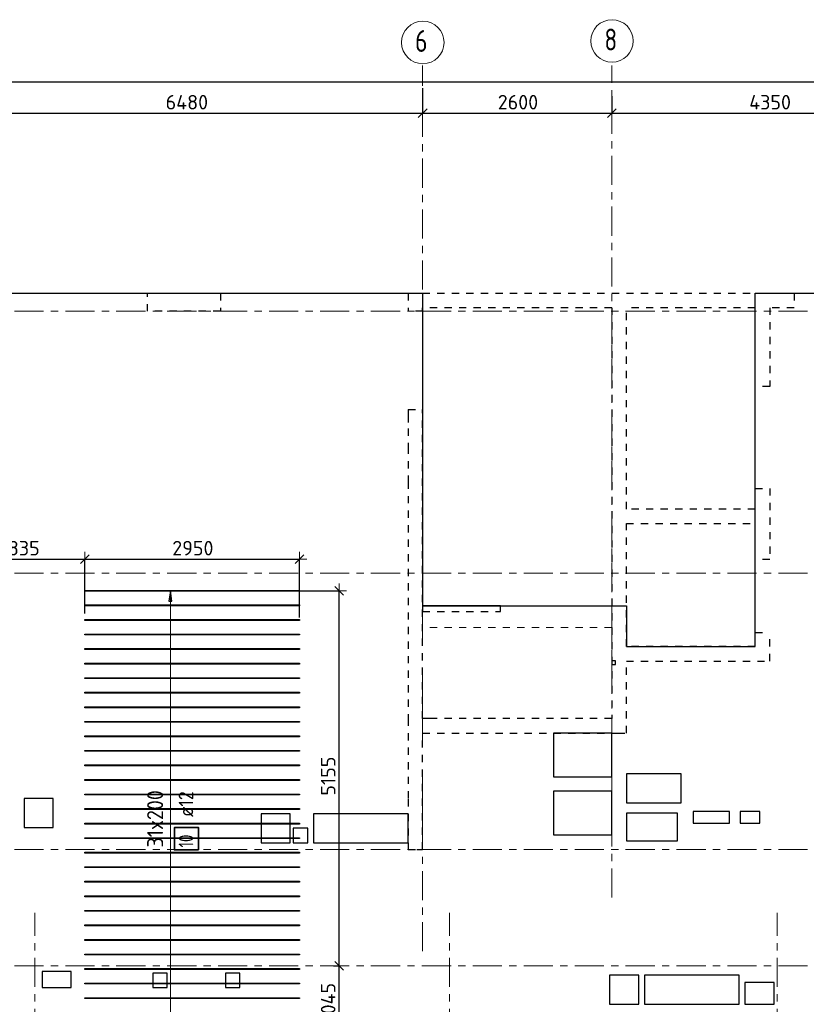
# Model space of a CAD drawing. Header units: metres. Extents: x -38 to 97, y -15 to 21.
# Tile 7 of 216: x 14 to 24, y 7 to 20. Entities that reach past the tile are written whole.
import ezdxf

# ---------------------------------------------------------------- set-up
doc = ezdxf.new("R2010")
doc.units = ezdxf.units.M
doc.header["$PDMODE"] = 65
for name, pattern in [('______11', [0.5, 0.4, -0.05, 0, -0.05]), ('______2', [0.0405, 0.03, -0.0105]), ('______3', [0.5, 0.4, -0.1]), ('______5', [1.1, 0.8, -0.1, 0.1, -0.1])]:
    doc.linetypes.add(name, pattern=pattern)
for name, color, linetype, lineweight in [('XR$2$Осевая линия (1)', 7, '______5', 13), ('XR$2$Размерная линия (1)', 7, 'Continuous', 13), ('XR$5$Балка (1)', 7, '______3', 13), ('XR$5$Перекрытие (1)', 7, 'Continuous', 35), ('XR$5$Размерная линия (1)', 7, 'Continuous', 13)]:
    doc.layers.add(name, color=color, linetype=linetype, lineweight=lineweight)
doc.layers.add('XR$5$Арм.стержн.Доп. Арм верхн.зоны Х', color=7, linetype='Continuous', lineweight=35, true_color=0x8c8cff)
doc.layers.add('XR$7$Стена_ бетон несущ.', color=7, linetype='Continuous', lineweight=70, true_color=0xb4b496)
doc.styles.add('ISOCPEUR', font='txt')
doc.dimstyles.new('DIMSTYLE_3', dxfattribs={"dimtxt": 0.2, "dimasz": 0.2, "dimexe": 0, "dimexo": 0, "dimgap": 0.1, "dimtad": 2, "dimdec": 0, "dimlfac": 1000, "dimrnd": 5, "dimzin": 12, "dimdsep": 46, "dimtxsty": 'ISOCPEUR', "dimblk1": 'ALL_ML_STRICH', "dimblk2": 'ALL_ML_STRICH', "dimsah": 1, "dimcen": 0, "dimclrd": 7, "dimclre": 256, "dimclrt": 7, "dimadec": 0, "dimazin": 0, "dimtfac": 1, "dimtdec": 0, "dimtix": 1, "dimtmove": 2, "dimatfit": 3, "dimfxl": 0, "dimtzin": 0, "dimlwd": 0, "dimlwe": -3, "dimarcsym": 0})

# ---------------------------------------------------------------- blocks, each defined once
blk = doc.blocks.new('ALL_ML_STRICH')
at = {"color": 0, "linetype": 'ByBlock', "lineweight": -2}
for p, q in [((-1, 0), (0.5, 0)), ((-0.3, -0.3), (0.3, 0.3)), ((0, -0.5), (0, 0.5))]:
    blk.add_line(p, q, dxfattribs=at)
blk = doc.blocks.new('*D11')
at = {"layer": 'DEFPOINTS', "color": 7, "linetype": 'Continuous', "lineweight": 13, "transparency": 33554687}
for p in [(0.5, 19.557), (0.5, 19.377), (61.6, 17.12)]:
    blk.add_point(p, dxfattribs=at)
at = {"layer": 'XR$2$Размерная линия (1)', "color": 9, "linetype": 'Continuous', "lineweight": -2, "true_color": 0xc7c7c7, "transparency": 33554687}
for p, q in [((0.5, 19.357), (0.5, 19.557)), ((61.6, 17.14), (61.6, 19.557))]:
    blk.add_line(p, q, dxfattribs=at)
at = {"layer": 'XR$2$Размерная линия (1)', "color": 7, "linetype": 'Continuous', "lineweight": -2, "transparency": 33554687}
blk.add_line((0.5, 19.557), (61.6, 19.557), dxfattribs=at)
at = {"layer": 'XR$2$Размерная линия (1)', "color": 7, "linetype": 'Continuous', "lineweight": 13, "transparency": 33554687, "xscale": 0.2, "yscale": 0.2, "zscale": 0.2, "rotation": 180}
blk.add_blockref('ALL_ML_STRICH', (0.5, 19.557), dxfattribs=at)
at = {"layer": 'XR$2$Размерная линия (1)', "color": 7, "linetype": 'Continuous', "lineweight": 13, "transparency": 33554687, "xscale": 0.2, "yscale": 0.2, "zscale": 0.2}
blk.add_blockref('ALL_ML_STRICH', (61.6, 19.557), dxfattribs=at)
at = {"layer": 'XR$2$Размерная линия (1)', "color": 7, "linetype": 'Continuous', "lineweight": 13, "transparency": 33554687, "insert": (31.1, 19.707), "char_height": 0.2, "width": 1, "attachment_point": 5, "style": 'ISOCPEUR'}
blk.add_mtext('\\A1;{61100}', dxfattribs=at)
blk = doc.blocks.new('*D29')
at = {"layer": 'DEFPOINTS', "color": 7, "linetype": 'Continuous', "lineweight": 13, "transparency": 33554687}
for p in [(19.08, 19.487), (12.6, 19.126), (12.6, 19.061)]:
    blk.add_point(p, dxfattribs=at)
at = {"layer": 'XR$2$Размерная линия (1)', "color": 9, "linetype": 'Continuous', "lineweight": -2, "true_color": 0xc7c7c7, "transparency": 33554687}
for p, q in [((19.08, 19.467), (19.08, 19.126)), ((12.6, 19.081), (12.6, 19.126))]:
    blk.add_line(p, q, dxfattribs=at)
at = {"layer": 'XR$2$Размерная линия (1)', "color": 7, "linetype": 'Continuous', "lineweight": -2, "transparency": 33554687}
blk.add_line((12.6, 19.126), (19.08, 19.126), dxfattribs=at)
at = {"layer": 'XR$2$Размерная линия (1)', "color": 7, "linetype": 'Continuous', "lineweight": 13, "transparency": 33554687, "xscale": 0.2, "yscale": 0.2, "zscale": 0.2, "rotation": 180}
blk.add_blockref('ALL_ML_STRICH', (12.6, 19.126), dxfattribs=at)
at = {"layer": 'XR$2$Размерная линия (1)', "color": 7, "linetype": 'Continuous', "lineweight": 13, "transparency": 33554687, "xscale": 0.2, "yscale": 0.2, "zscale": 0.2}
blk.add_blockref('ALL_ML_STRICH', (19.08, 19.126), dxfattribs=at)
at = {"layer": 'XR$2$Размерная линия (1)', "color": 7, "linetype": 'Continuous', "lineweight": 13, "transparency": 33554687, "insert": (15.84, 19.276), "char_height": 0.2, "width": 0.8, "attachment_point": 5, "style": 'ISOCPEUR'}
blk.add_mtext('\\A1;{6480}', dxfattribs=at)
blk = doc.blocks.new('*D30')
at = {"layer": 'DEFPOINTS', "color": 7, "linetype": 'Continuous', "lineweight": 13, "transparency": 33554687}
for p in [(19.08, 19.487), (21.68, 19.379), (19.08, 19.126)]:
    blk.add_point(p, dxfattribs=at)
at = {"layer": 'XR$2$Размерная линия (1)', "color": 9, "linetype": 'Continuous', "lineweight": -2, "true_color": 0xc7c7c7, "transparency": 33554687}
for p, q in [((19.08, 19.467), (19.08, 19.126)), ((21.68, 19.359), (21.68, 19.126))]:
    blk.add_line(p, q, dxfattribs=at)
at = {"layer": 'XR$2$Размерная линия (1)', "color": 7, "linetype": 'Continuous', "lineweight": -2, "transparency": 33554687}
blk.add_line((19.08, 19.126), (21.68, 19.126), dxfattribs=at)
at = {"layer": 'XR$2$Размерная линия (1)', "color": 7, "linetype": 'Continuous', "lineweight": 13, "transparency": 33554687, "xscale": 0.2, "yscale": 0.2, "zscale": 0.2, "rotation": 180}
blk.add_blockref('ALL_ML_STRICH', (19.08, 19.126), dxfattribs=at)
at = {"layer": 'XR$2$Размерная линия (1)', "color": 7, "linetype": 'Continuous', "lineweight": 13, "transparency": 33554687, "xscale": 0.2, "yscale": 0.2, "zscale": 0.2}
blk.add_blockref('ALL_ML_STRICH', (21.68, 19.126), dxfattribs=at)
at = {"layer": 'XR$2$Размерная линия (1)', "color": 7, "linetype": 'Continuous', "lineweight": 13, "transparency": 33554687, "insert": (20.39, 19.276), "char_height": 0.2, "width": 0.8, "attachment_point": 5, "style": 'ISOCPEUR'}
blk.add_mtext('\\A1;{2600}', dxfattribs=at)
blk = doc.blocks.new('*D31')
at = {"layer": 'DEFPOINTS', "color": 7, "linetype": 'Continuous', "lineweight": 13, "transparency": 33554687}
for p in [(21.68, 19.379), (26.03, 19.379), (21.68, 19.126)]:
    blk.add_point(p, dxfattribs=at)
at = {"layer": 'XR$2$Размерная линия (1)', "color": 9, "linetype": 'Continuous', "lineweight": -2, "true_color": 0xc7c7c7, "transparency": 33554687}
for p, q in [((21.68, 19.359), (21.68, 19.126)), ((26.03, 19.359), (26.03, 19.126))]:
    blk.add_line(p, q, dxfattribs=at)
at = {"layer": 'XR$2$Размерная линия (1)', "color": 7, "linetype": 'Continuous', "lineweight": -2, "transparency": 33554687}
blk.add_line((21.68, 19.126), (26.03, 19.126), dxfattribs=at)
at = {"layer": 'XR$2$Размерная линия (1)', "color": 7, "linetype": 'Continuous', "lineweight": 13, "transparency": 33554687, "xscale": 0.2, "yscale": 0.2, "zscale": 0.2, "rotation": 180}
blk.add_blockref('ALL_ML_STRICH', (21.68, 19.126), dxfattribs=at)
at = {"layer": 'XR$2$Размерная линия (1)', "color": 7, "linetype": 'Continuous', "lineweight": 13, "transparency": 33554687, "xscale": 0.2, "yscale": 0.2, "zscale": 0.2}
blk.add_blockref('ALL_ML_STRICH', (26.03, 19.126), dxfattribs=at)
at = {"layer": 'XR$2$Размерная линия (1)', "color": 7, "linetype": 'Continuous', "lineweight": 13, "transparency": 33554687, "insert": (23.855, 19.276), "char_height": 0.2, "width": 0.8, "attachment_point": 5, "style": 'ISOCPEUR'}
blk.add_mtext('\\A1;{4350}', dxfattribs=at)
blk = doc.blocks.new('*D623')
at = {"layer": 'DEFPOINTS', "color": 7, "linetype": 'Continuous', "lineweight": 13, "transparency": 33554687}
for p in [(12.6, 12.993), (12.6, 12.549), (14.437, 12.224)]:
    blk.add_point(p, dxfattribs=at)
at = {"layer": 'XR$5$Размерная линия (1)', "color": 9, "linetype": 'Continuous', "lineweight": -2, "true_color": 0xc7c7c7, "transparency": 33554687}
for p, q in [((12.6, 12.569), (12.6, 12.993)), ((14.437, 12.244), (14.437, 12.993))]:
    blk.add_line(p, q, dxfattribs=at)
at = {"layer": 'XR$5$Размерная линия (1)', "color": 7, "linetype": 'Continuous', "lineweight": -2, "transparency": 33554687}
blk.add_line((12.6, 12.993), (14.437, 12.993), dxfattribs=at)
at = {"layer": 'XR$5$Размерная линия (1)', "color": 7, "linetype": 'Continuous', "lineweight": 13, "transparency": 33554687, "xscale": 0.2, "yscale": 0.2, "zscale": 0.2, "rotation": 180}
blk.add_blockref('ALL_ML_STRICH', (12.6, 12.993), dxfattribs=at)
at = {"layer": 'XR$5$Размерная линия (1)', "color": 7, "linetype": 'Continuous', "lineweight": 13, "transparency": 33554687, "xscale": 0.2, "yscale": 0.2, "zscale": 0.2}
blk.add_blockref('ALL_ML_STRICH', (14.437, 12.993), dxfattribs=at)
at = {"layer": 'XR$5$Размерная линия (1)', "color": 7, "linetype": 'Continuous', "lineweight": 13, "transparency": 33554687, "insert": (13.549, 13.143), "char_height": 0.2, "width": 0.8, "attachment_point": 5, "style": 'ISOCPEUR'}
blk.add_mtext('\\A1;{1835}', dxfattribs=at)
blk = doc.blocks.new('*D624')
at = {"layer": 'DEFPOINTS', "color": 7, "linetype": 'Continuous', "lineweight": 13, "transparency": 33554687}
for p in [(14.437, 12.993), (14.437, 12.224), (17.387, 12.168)]:
    blk.add_point(p, dxfattribs=at)
at = {"layer": 'XR$5$Размерная линия (1)', "color": 9, "linetype": 'Continuous', "lineweight": -2, "true_color": 0xc7c7c7, "transparency": 33554687}
for p, q in [((14.437, 12.244), (14.437, 12.993)), ((17.387, 12.188), (17.387, 12.993))]:
    blk.add_line(p, q, dxfattribs=at)
at = {"layer": 'XR$5$Размерная линия (1)', "color": 7, "linetype": 'Continuous', "lineweight": -2, "transparency": 33554687}
blk.add_line((14.437, 12.993), (17.387, 12.993), dxfattribs=at)
at = {"layer": 'XR$5$Размерная линия (1)', "color": 7, "linetype": 'Continuous', "lineweight": 13, "transparency": 33554687, "xscale": 0.2, "yscale": 0.2, "zscale": 0.2, "rotation": 180}
blk.add_blockref('ALL_ML_STRICH', (14.437, 12.993), dxfattribs=at)
at = {"layer": 'XR$5$Размерная линия (1)', "color": 7, "linetype": 'Continuous', "lineweight": 13, "transparency": 33554687, "xscale": 0.2, "yscale": 0.2, "zscale": 0.2}
blk.add_blockref('ALL_ML_STRICH', (17.387, 12.993), dxfattribs=at)
at = {"layer": 'XR$5$Размерная линия (1)', "color": 7, "linetype": 'Continuous', "lineweight": 13, "transparency": 33554687, "insert": (15.922, 13.143), "char_height": 0.2, "width": 0.8, "attachment_point": 5, "style": 'ISOCPEUR'}
blk.add_mtext('\\A1;{2950}', dxfattribs=at)
blk = doc.blocks.new('*D629')
at = {"layer": 'DEFPOINTS', "color": 7, "linetype": 'Continuous', "lineweight": 13, "transparency": 33554687}
for p in [(17.837, 7.4), (17.333, 6.355), (17.932, 6.355)]:
    blk.add_point(p, dxfattribs=at)
at = {"layer": 'XR$5$Размерная линия (1)', "color": 9, "linetype": 'Continuous', "lineweight": -2, "true_color": 0xc7c7c7, "transparency": 33554687}
for p, q in [((17.857, 7.4), (17.932, 7.4)), ((17.353, 6.355), (17.932, 6.355))]:
    blk.add_line(p, q, dxfattribs=at)
at = {"layer": 'XR$5$Размерная линия (1)', "color": 7, "linetype": 'Continuous', "lineweight": -2, "transparency": 33554687}
blk.add_line((17.932, 6.355), (17.932, 7.4), dxfattribs=at)
at = {"layer": 'XR$5$Размерная линия (1)', "color": 7, "linetype": 'Continuous', "lineweight": 13, "transparency": 33554687, "xscale": 0.2, "yscale": 0.2, "zscale": 0.2}
for p, rotation in [((17.932, 7.4), 90), ((17.932, 6.355), 270)]:
    blk.add_blockref('ALL_ML_STRICH', p, dxfattribs=dict(at, rotation=rotation))
at = {"layer": 'XR$5$Размерная линия (1)', "color": 7, "linetype": 'Continuous', "lineweight": 13, "transparency": 33554687, "insert": (17.782, 6.898), "char_height": 0.2, "width": 0.8, "attachment_point": 5, "rotation": 90, "style": 'ISOCPEUR'}
blk.add_mtext('\\A1;{1045}', dxfattribs=at)
blk = doc.blocks.new('*D630')
at = {"layer": 'DEFPOINTS', "color": 7, "linetype": 'Continuous', "lineweight": 13, "transparency": 33554687}
for p in [(17.331, 12.555), (17.837, 7.4), (17.932, 7.4)]:
    blk.add_point(p, dxfattribs=at)
at = {"layer": 'XR$5$Размерная линия (1)', "color": 9, "linetype": 'Continuous', "lineweight": -2, "true_color": 0xc7c7c7, "transparency": 33554687}
for p, q in [((17.351, 12.555), (17.932, 12.555)), ((17.857, 7.4), (17.932, 7.4))]:
    blk.add_line(p, q, dxfattribs=at)
at = {"layer": 'XR$5$Размерная линия (1)', "color": 7, "linetype": 'Continuous', "lineweight": -2, "transparency": 33554687}
blk.add_line((17.932, 7.4), (17.932, 12.555), dxfattribs=at)
at = {"layer": 'XR$5$Размерная линия (1)', "color": 7, "linetype": 'Continuous', "lineweight": 13, "transparency": 33554687, "xscale": 0.2, "yscale": 0.2, "zscale": 0.2}
for p, rotation in [((17.932, 12.555), 90), ((17.932, 7.4), 270)]:
    blk.add_blockref('ALL_ML_STRICH', p, dxfattribs=dict(at, rotation=rotation))
at = {"layer": 'XR$5$Размерная линия (1)', "color": 7, "linetype": 'Continuous', "lineweight": 13, "transparency": 33554687, "insert": (17.782, 10.008), "char_height": 0.2, "width": 0.8, "attachment_point": 5, "rotation": 90, "style": 'ISOCPEUR'}
blk.add_mtext('\\A1;{5155}', dxfattribs=at)

msp = doc.modelspace()

# ---------------------------------------------------------------- linework, layer by layer
at = {"layer": 'XR$2$Осевая линия (1)', "color": 253, "linetype": '______11', "lineweight": 13, "true_color": 0xa0a0a0, "transparency": 33554687}
for p, q in [((19.08, 7.6), (19.08, 19.78)), ((21.68, 8.34), (21.68, 19.78)), ((-2.63, 16.4), (62.6, 16.4)), ((-2.63, 12.8), (62.6, 12.8)), ((-2.63, 9), (62.6, 9)), ((13.75, -3.39), (13.75, 8.13)), ((19.45, -3.39), (19.45, 8.13)), ((23.95, -3.39), (23.95, 8.13)), ((-2.63, 7.4), (62.6, 7.4))]:
    msp.add_line(p, q, dxfattribs=at)
at = {"layer": 'XR$2$Осевая линия (1)', "color": 7, "linetype": 'Continuous', "lineweight": 13, "transparency": 33554687}
for centre in [(19.0824, 20.0981), (21.6824, 20.1181)]:
    msp.add_circle(centre, 0.2924, dxfattribs=at)
at = {"layer": 'XR$5$Арм.стержн.Доп. Арм верхн.зоны Х', "color": 253, "linetype": 'Continuous', "lineweight": -3, "true_color": 0xa0a0a0, "transparency": 33554687}
for q in [(15.5139, 12.5554), (15.7139, 12.5554)]:
    msp.add_line((15.6139, 12.5554), q, dxfattribs=at)
at = {"layer": 'XR$5$Арм.стержн.Доп. Арм верхн.зоны Х', "color": 7, "linetype": 'Continuous', "lineweight": 25, "transparency": 33554687}
for p, q in [((15.6139, 12.5554), (15.5939, 12.4154)), ((15.6339, 12.4154), (15.6139, 12.5554)), ((15.5939, 12.4154), (15.6339, 12.4154))]:
    msp.add_line(p, q, dxfattribs=at)
at = {"layer": 'XR$5$Арм.стержн.Доп. Арм верхн.зоны Х', "color": 7, "linetype": 'Continuous', "lineweight": 13, "transparency": 33554687}
for p in [(15.6139, 12.5554), (15.6139, 6.3554)]:
    msp.add_line(p, (15.6139, 12.5554), dxfattribs=at)
at = {"layer": 'XR$5$Арм.стержн.Доп. Арм верхн.зоны Х', "color": 34, "linetype": 'Continuous', "lineweight": 25, "transparency": 33554687}
for points in [[(17.387, 12.5494), (14.437, 12.5494), (14.437, 12.5614), (17.387, 12.5614), (17.387, 12.5494)], [(17.387, 12.3494), (14.437, 12.3494), (14.437, 12.3614), (17.387, 12.3614), (17.387, 12.3494)], [(17.387, 12.1494), (14.437, 12.1494), (14.437, 12.1614), (17.387, 12.1614), (17.387, 12.1494)], [(17.387, 11.9494), (14.437, 11.9494), (14.437, 11.9614), (17.387, 11.9614), (17.387, 11.9494)], [(17.387, 11.7494), (14.437, 11.7494), (14.437, 11.7614), (17.387, 11.7614), (17.387, 11.7494)], [(17.387, 11.5494), (14.437, 11.5494), (14.437, 11.5614), (17.387, 11.5614), (17.387, 11.5494)], [(17.387, 11.3494), (14.437, 11.3494), (14.437, 11.3614), (17.387, 11.3614), (17.387, 11.3494)], [(17.387, 11.1494), (14.437, 11.1494), (14.437, 11.1614), (17.387, 11.1614), (17.387, 11.1494)], [(17.387, 10.9494), (14.437, 10.9494), (14.437, 10.9614), (17.387, 10.9614), (17.387, 10.9494)], [(17.387, 10.7494), (14.437, 10.7494), (14.437, 10.7614), (17.387, 10.7614), (17.387, 10.7494)], [(17.387, 10.5494), (14.437, 10.5494), (14.437, 10.5614), (17.387, 10.5614), (17.387, 10.5494)], [(17.387, 10.3494), (14.437, 10.3494), (14.437, 10.3614), (17.387, 10.3614), (17.387, 10.3494)], [(17.387, 10.1494), (14.437, 10.1494), (14.437, 10.1614), (17.387, 10.1614), (17.387, 10.1494)], [(17.387, 9.9494), (14.437, 9.9494), (14.437, 9.9614), (17.387, 9.9614), (17.387, 9.9494)], [(17.387, 9.7494), (14.437, 9.7494), (14.437, 9.7614), (17.387, 9.7614), (17.387, 9.7494)], [(17.387, 9.5494), (14.437, 9.5494), (14.437, 9.5614), (17.387, 9.5614), (17.387, 9.5494)], [(17.387, 9.3494), (14.437, 9.3494), (14.437, 9.3614), (17.387, 9.3614), (17.387, 9.3494)], [(17.387, 9.1494), (14.437, 9.1494), (14.437, 9.1614), (17.387, 9.1614), (17.387, 9.1494)], [(17.387, 8.9494), (14.437, 8.9494), (14.437, 8.9614), (17.387, 8.9614), (17.387, 8.9494)], [(17.387, 8.7494), (14.437, 8.7494), (14.437, 8.7614), (17.387, 8.7614), (17.387, 8.7494)], [(17.387, 8.5494), (14.437, 8.5494), (14.437, 8.5614), (17.387, 8.5614), (17.387, 8.5494)], [(17.387, 8.3494), (14.437, 8.3494), (14.437, 8.3614), (17.387, 8.3614), (17.387, 8.3494)], [(17.387, 8.1494), (14.437, 8.1494), (14.437, 8.1614), (17.387, 8.1614), (17.387, 8.1494)], [(17.387, 7.9494), (14.437, 7.9494), (14.437, 7.9614), (17.387, 7.9614), (17.387, 7.9494)], [(17.387, 7.7494), (14.437, 7.7494), (14.437, 7.7614), (17.387, 7.7614), (17.387, 7.7494)], [(17.387, 7.5494), (14.437, 7.5494), (14.437, 7.5614), (17.387, 7.5614), (17.387, 7.5494)], [(17.387, 7.3494), (14.437, 7.3494), (14.437, 7.3614), (17.387, 7.3614), (17.387, 7.3494)], [(17.387, 7.1494), (14.437, 7.1494), (14.437, 7.1614), (17.387, 7.1614), (17.387, 7.1494)], [(17.387, 6.9494), (14.437, 6.9494), (14.437, 6.9614), (17.387, 6.9614), (17.387, 6.9494)]]:
    msp.add_lwpolyline(points, dxfattribs=at)
at = {"layer": 'XR$5$Арм.стержн.Доп. Арм верхн.зоны Х', "color": 7, "linetype": 'Continuous', "lineweight": 35, "transparency": 33554687}
msp.add_lwpolyline([(16.0012, 8.9929), (16.0012, 9.2996), (15.6678, 9.2996), (15.6678, 8.9929), (16.0012, 8.9929)], dxfattribs=at)
at = {"layer": 'XR$5$Балка (1)', "color": 7, "linetype": '______2', "lineweight": 25, "transparency": 33554687}
for p, q in [((20.1499, 12.2702), (20.1499, 12.3502)), ((19.0799, 12.2702), (20.1499, 12.2702))]:
    msp.add_line(p, q, dxfattribs=at)
at = {"layer": 'XR$5$Перекрытие (1)', "color": 7, "linetype": 'Continuous', "lineweight": 25, "transparency": 33554687}
for p, q in [((10.8496, 16.6502), (19.08, 16.6502)), ((19.08, 16.6502), (19.08, 12.3503)), ((23.6503, 11.7903), (23.6503, 16.6502)), ((23.6503, 16.6502), (29.0501, 16.6502)), ((19.0799, 12.3502), (19.0799, 12.2702)), ((20.1499, 12.3502), (19.0799, 12.3502)), ((19.08, 12.3503), (21.88, 12.3503)), ((21.88, 12.3503), (21.88, 11.7903)), ((21.88, 11.7903), (23.6503, 11.7903)), ((21.68, 11.5937), (21.68, 11.5437)), ((21.73, 11.5937), (21.68, 11.5937)), ((21.68, 11.5437), (21.73, 11.5437)), ((21.73, 11.5437), (21.73, 11.5937)), ((20.88, 10.6003), (20.88, 10.0003)), ((21.68, 10.6003), (20.88, 10.6003)), ((21.68, 10.0003), (21.68, 10.6003)), ((21.8825, 10.0398), (21.8825, 9.6398)), ((22.6325, 10.0398), (21.8825, 10.0398)), ((22.6325, 9.6398), (22.6325, 10.0398)), ((20.88, 10.0003), (21.68, 10.0003)), ((20.88, 9.8003), (20.88, 9.2003)), ((21.68, 9.8003), (20.88, 9.8003)), ((21.68, 9.2003), (21.68, 9.8003)), ((13.6026, 9.7002), (13.6026, 9.3002)), ((14.0026, 9.7002), (13.6026, 9.7002)), ((14.0026, 9.3002), (14.0026, 9.7002)), ((21.8825, 9.6398), (22.6325, 9.6398)), ((16.86, 9.4902), (16.86, 9.0902)), ((17.26, 9.4902), (16.86, 9.4902)), ((17.26, 9.0902), (17.26, 9.4902)), ((17.58, 9.4902), (17.58, 9.0902)), ((18.88, 9.4902), (17.58, 9.4902)), ((18.88, 9.0902), (18.88, 9.4902)), ((21.8806, 9.4995), (21.8806, 9.1195)), ((22.5806, 9.4995), (21.8806, 9.4995)), ((22.5806, 9.1195), (22.5806, 9.4995)), ((22.7959, 9.5195), (22.7959, 9.3595)), ((23.2959, 9.5195), (22.7959, 9.5195)), ((23.2959, 9.3595), (23.2959, 9.5195)), ((23.4459, 9.5195), (23.4459, 9.3595)), ((23.7159, 9.5195), (23.4459, 9.5195)), ((23.7159, 9.3595), (23.7159, 9.5195)), ((22.7959, 9.3595), (23.2959, 9.3595)), ((23.4459, 9.3595), (23.7159, 9.3595)), ((13.6026, 9.3002), (14.0026, 9.3002)), ((17.3, 9.2902), (17.3, 9.0902)), ((17.5, 9.2902), (17.3, 9.2902)), ((17.5, 9.0902), (17.5, 9.2902)), ((16.86, 9.0902), (17.26, 9.0902)), ((17.3, 9.0902), (17.5, 9.0902)), ((17.58, 9.0902), (18.88, 9.0902)), ((20.88, 9.2003), (21.68, 9.2003)), ((21.8806, 9.1195), (22.5806, 9.1195)), ((13.849, 7.3202), (13.849, 7.1002)), ((14.249, 7.3202), (13.849, 7.3202)), ((14.249, 7.1002), (14.249, 7.3202)), ((15.57, 7.3002), (15.37, 7.3001)), ((15.37, 7.3001), (15.37, 7.1002)), ((15.57, 7.1002), (15.57, 7.3002)), ((16.57, 7.3002), (16.37, 7.3001)), ((16.37, 7.3001), (16.37, 7.1002)), ((16.57, 7.1002), (16.57, 7.3002)), ((21.65, 7.2702), (21.65, 6.8702)), ((22.05, 7.2702), (21.65, 7.2702)), ((22.05, 6.8702), (22.05, 7.2702)), ((22.13, 7.2702), (22.13, 6.8702)), ((23.43, 7.2702), (22.13, 7.2702)), ((23.43, 6.8702), (23.43, 7.2702)), ((13.849, 7.1002), (14.249, 7.1002)), ((15.37, 7.1002), (15.57, 7.1002)), ((16.37, 7.1002), (16.57, 7.1002)), ((23.51, 7.1702), (23.51, 6.8702)), ((23.91, 7.1702), (23.51, 7.1702)), ((23.91, 6.8702), (23.91, 7.1702)), ((21.65, 6.8702), (22.05, 6.8702)), ((22.13, 6.8702), (23.43, 6.8702)), ((23.51, 6.8702), (23.91, 6.8702))]:
    msp.add_line(p, q, dxfattribs=at)
at = {"layer": 'XR$5$Перекрытие (1)', "color": 7, "linetype": '______2', "lineweight": 18, "transparency": 33554687}
for p, q in [((26.03, 16.6502), (23.6503, 16.6502)), ((20.1499, 12.3502), (21.6799, 12.3502)), ((21.6799, 12.3502), (21.6799, 12.0502)), ((19.0799, 12.0502), (19.0799, 12.2702)), ((21.6799, 12.0502), (19.0799, 12.0502))]:
    msp.add_line(p, q, dxfattribs=at)
at = {"layer": 'XR$7$Стена_ бетон несущ.', "color": 253, "linetype": '______2', "lineweight": -3, "true_color": 0xa0a0a0, "transparency": 33554687}
for p, q in [((18.88, 16.65), (24.185, 16.65)), ((18.88, 16.65), (18.88, 16.4)), ((24.185, 16.65), (24.185, 16.45)), ((19.08, 16.4), (18.88, 16.4)), ((19.08, 16.4), (19.08, 16.45)), ((21.68, 16.45), (19.08, 16.45)), ((21.68, 16.45), (21.68, 10.8)), ((21.88, 13.68), (21.88, 16.45)), ((23.6503, 16.45), (21.88, 16.45)), ((23.6503, 15.365), (23.6503, 16.45)), ((24.185, 16.45), (23.8503, 16.45)), ((23.8503, 16.45), (23.8503, 15.365)), ((23.8503, 15.365), (23.6503, 15.365)), ((18.88, 15.05), (19.08, 15.05)), ((18.88, 15.05), (18.88, 15.05)), ((18.88, 15.05), (18.88, 14.97)), ((19.08, 10.8), (19.08, 15.05)), ((18.88, 14.97), (18.88, 14.79)), ((18.88, 14.79), (18.88, 14.54)), ((18.88, 14.54), (18.88, 14.14)), ((18.88, 14.14), (18.88, 14.06)), ((18.88, 14.06), (18.88, 10.8)), ((23.6503, 13.68), (23.6503, 13.965)), ((23.6503, 13.965), (23.8503, 13.965)), ((23.8503, 13.965), (23.8503, 12.985)), ((23.6503, 13.68), (21.88, 13.68)), ((21.88, 13.48), (23.6503, 13.48)), ((21.88, 11.79), (21.88, 13.48)), ((23.6503, 12.985), (23.6503, 13.48)), ((23.8503, 12.985), (23.6503, 12.985)), ((23.6503, 11.79), (23.6503, 11.985)), ((23.6503, 11.985), (23.8503, 11.985)), ((23.8503, 11.59), (23.8503, 11.985)), ((23.6503, 11.79), (21.88, 11.79)), ((21.88, 11.59), (23.8503, 11.59)), ((21.88, 10.8), (21.88, 11.59)), ((18.88, 10.8), (18.88, 9.69)), ((19.18, 10.8), (19.08, 10.8)), ((21.68, 10.8), (19.18, 10.8)), ((21.88, 10.6), (21.88, 10.8)), ((19.08, 10.6), (21.76, 10.6)), ((19.08, 9), (19.08, 10.6)), ((21.76, 10.6), (21.88, 10.6)), ((18.88, 9.69), (18.88, 9.49)), ((18.88, 9.49), (18.88, 9.08)), ((18.88, 9.08), (18.88, 9)), ((18.88, 9), (18.88, 9)), ((18.88, 9), (19, 9)), ((19, 9), (19.08, 9))]:
    msp.add_line(p, q, dxfattribs=at)
msp.add_lwpolyline([(15.3, 16.65), (16.3, 16.65), (16.3, 16.4), (15.3, 16.4), (15.3, 16.65)], close=True, dxfattribs=at)

# ---------------------------------------------------------------- texts
at = {"layer": 'XR$2$Осевая линия (1)', "color": 7, "linetype": 'Continuous', "lineweight": 13, "transparency": 33554687, "char_height": 0.3, "width": 0.326407, "attachment_point": 7, "style": 'ISOCPEUR'}
for s, insert in [('\\W0.78;6', (18.9774, 19.9676)), ('\\W0.78;8', (21.5774, 19.9876))]:
    msp.add_mtext(s, dxfattribs=dict(at, insert=insert))
at = {"layer": 'XR$5$Арм.стержн.Доп. Арм верхн.зоны Х', "color": 7, "linetype": 'Continuous', "lineweight": 13, "transparency": 33554687, "insert": (15.5139, 9.0264), "char_height": 0.22, "width": 0.979318, "attachment_point": 7, "rotation": 90, "style": 'ISOCPEUR'}
msp.add_mtext('\\W0.91;31x200', dxfattribs=at)
at = {"layer": 'XR$5$Арм.стержн.Доп. Арм верхн.зоны Х', "color": 7, "linetype": 'Continuous', "lineweight": 25, "transparency": 33554687, "char_height": 0.2, "attachment_point": 7, "rotation": 90, "style": 'ISOCPEUR'}
for s, insert, width in [('\\W0.89; ø12 ', (15.9278, 9.3329), 0.749105), ('\\W0.75;10', (15.9278, 9.0263), 0.314854)]:
    msp.add_mtext(s, dxfattribs=dict(at, insert=insert, width=width))

# ---------------------------------------------------------------- dimensions: what is measured, and where the dimension line sits
at = {"layer": 'XR$2$Размерная линия (1)', "color": 7, "linetype": 'Continuous', "lineweight": 13, "transparency": 33554687}
for base, p1, p2, picture, middle in [((61.6, 19.5574), (0.5, 19.3568), (61.6, 17.1397), '*D11', (31.1, 19.7074)), ((19.08, 19.1261), (12.6, 19.0812), (19.08, 19.4674), '*D29', (15.84, 19.2761)), ((21.68, 19.1261), (19.08, 19.4674), (21.68, 19.359), '*D30', (20.39, 19.2761)), ((26.03, 19.1261), (21.68, 19.359), (26.03, 19.359), '*D31', (23.855, 19.2761))]:
    dim = msp.add_linear_dim(base=base, p1=p1, p2=p2, dimstyle='DIMSTYLE_3', override={"dimpost": '<>', "dimclrd": 7, "dimclre": 9, "dimclrt": 7, "dimlwd": 0, "dimlwe": 65533}, dxfattribs=at)
    dim.commit()
    dim.dimension.update_dxf_attribs({"geometry": picture, "text_midpoint": middle, "dimtype": 160})
at = {"layer": 'XR$5$Размерная линия (1)', "color": 7, "linetype": 'Continuous', "lineweight": 13, "transparency": 33554687}
for base, p1, p2, picture, middle in [((14.437, 12.9932), (12.6, 12.5693), (14.437, 12.2438), '*D623', (13.5485, 13.1432)), ((17.387, 12.9932), (14.437, 12.2438), (17.387, 12.1883), '*D624', (15.922, 13.1432))]:
    dim = msp.add_linear_dim(base=base, p1=p1, p2=p2, dimstyle='DIMSTYLE_3', override={"dimpost": '<>', "dimclrd": 7, "dimclre": 9, "dimclrt": 7, "dimlwd": 0, "dimlwe": 65533}, dxfattribs=at)
    dim.commit()
    dim.dimension.update_dxf_attribs({"geometry": picture, "text_midpoint": middle, "dimtype": 160})
for base, p1, p2, picture, middle in [((17.9323, 12.5554), (17.8569, 7.4), (17.3508, 12.5554), '*D630', (17.7823, 10.0077)), ((17.9323, 7.4), (17.353, 6.3554), (17.8569, 7.4), '*D629', (17.7823, 6.8977))]:
    dim = msp.add_linear_dim(base=base, p1=p1, p2=p2, angle=90, dimstyle='DIMSTYLE_3', override={"dimpost": '<>', "dimclrd": 7, "dimclre": 9, "dimclrt": 7, "dimlwd": 0, "dimlwe": 65533}, dxfattribs=at)
    dim.commit()
    dim.dimension.update_dxf_attribs({"geometry": picture, "text_midpoint": middle, "dimtype": 160})

doc.saveas('drawing.dxf')
